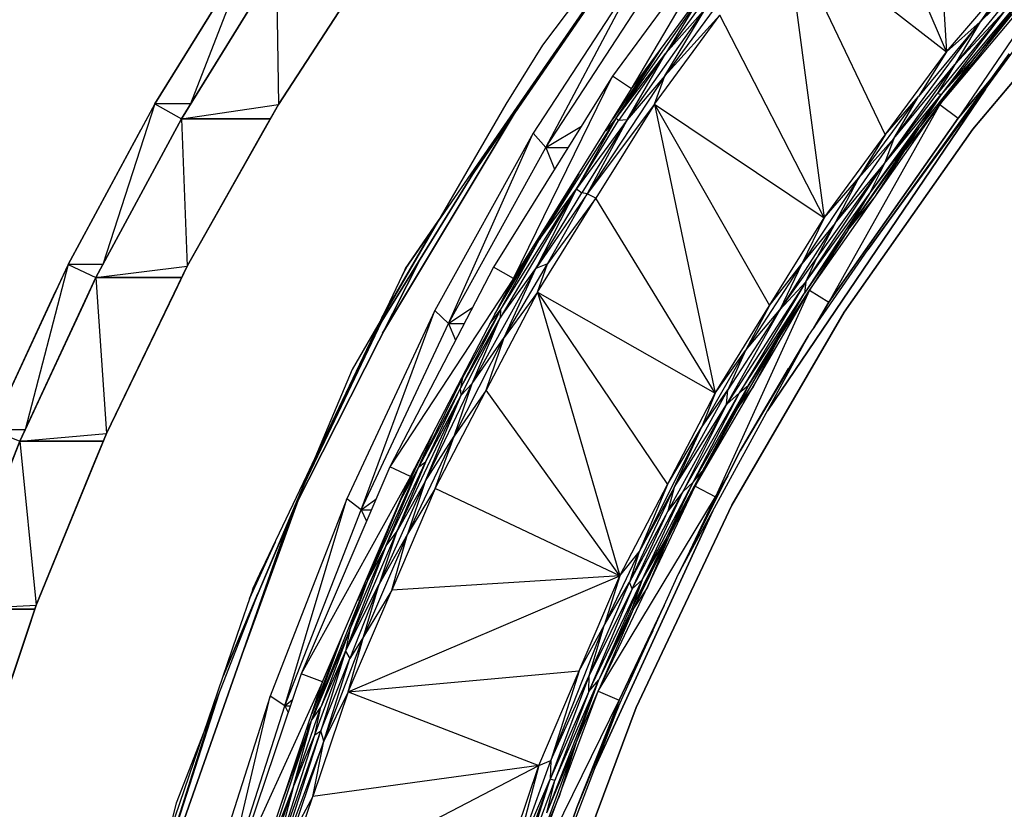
# Model space of a CAD drawing. Header units: millimetres. Extents: x 61846 to 198573, y 13020 to 52988.
# Tile 199 of 240: x 179813 to 180458, y 25087 to 25605. Entities that reach past the tile are written whole.
import ezdxf

# ---------------------------------------------------------------- set-up
doc = ezdxf.new("R2010")
doc.units = ezdxf.units.MM
for name, color, linetype, lineweight in [('A-COLS', 52, 'Continuous', 35), ('A-ROOF', 132, 'Continuous', 35), ('S-BEAM', 12, 'Continuous', 35)]:
    doc.layers.add(name, color=color, linetype=linetype, lineweight=lineweight)

# ---------------------------------------------------------------- blocks, each defined once
blk = doc.blocks.new('28_PBT_SF_toneeltoren_dakboog_28_PBT_SF_toneeltoren_dakboog as R_2584242 - 28_PBT_SF_toneeltoren_dakboog_28_PBT_SF_toneeltoren_dakboog as R_2584242-313469-GZ lierenkamer 3')
at = {"layer": 'S-BEAM', "color": 250, "lineweight": 25}
for p, q in [((-48731.22, 25756.3), (-48857.19, 25587.99)), ((-48753.93, 25720.6), (-48904.08, 25501.71)), ((-48904.08, 25501.71), (-48753.93, 25720.6)), ((-48643.93, 25453.71), (-48541.06, 25594.27)), ((-48857.19, 25587.99), (-48881.32, 25549.24)), ((-48643.93, 25453.71), (-48551.07, 25582.31)), ((-48551.07, 25582.31), (-48643.93, 25453.71)), ((-48566.73, 25559.19), (-48709.69, 25348.13)), ((-48709.69, 25348.13), (-48566.73, 25559.19)), ((-48881.32, 25549.24), (-48981.91, 25375.16)), ((-48962, 25399), (-48875.81, 25542.92)), ((-48875.81, 25542.92), (-48962, 25399)), ((-48966.55, 25400.57), (-48891.75, 25521.66)), ((-48891.75, 25521.66), (-48966.55, 25400.57)), ((-48926.55, 25471.19), (-48962.45, 25409.17)), ((-48962.45, 25409.17), (-48926.55, 25471.19)), ((-48682.9, 25397.22), (-48643.93, 25453.71)), ((-49019.85, 25284.75), (-48936.87, 25448.62)), ((-48936.87, 25448.62), (-49019.85, 25284.75)), ((-48945.99, 25443), (-48949.17, 25437)), ((-48949.17, 25437), (-48945.99, 25443)), ((-48947.45, 25440.6), (-48946.71, 25441.94)), ((-48946.71, 25441.94), (-48947.45, 25440.6)), ((-48962.81, 25406.62), (-49013.44, 25299.93)), ((-49013.44, 25299.93), (-48962.81, 25406.62)), ((-48768.1, 25241.11), (-48682.9, 25397.22)), ((-48682.9, 25397.22), (-48727.46, 25321.9)), ((-48727.46, 25321.9), (-48682.9, 25397.22)), ((-48981.91, 25375.16), (-49043.89, 25228.23)), ((-48695.78, 25375.99), (-48727.46, 25321.9)), ((-48727.46, 25321.9), (-48695.78, 25375.99)), ((-49045.99, 25222.83), (-49004.77, 25320.48)), ((-49004.77, 25320.48), (-49045.99, 25222.83)), ((-48727.46, 25321.9), (-48768.1, 25241.11)), ((-48768.1, 25241.11), (-48727.46, 25321.9)), ((-49052.9, 25191.98), (-49017.47, 25289.46)), ((-49017.47, 25289.46), (-49052.9, 25191.98)), ((-49018.5, 25287.42), (-49046.66, 25209.77)), ((-49046.66, 25209.77), (-49018.5, 25287.42)), ((-49117.89, 25007.01), (-49022.61, 25278.22)), ((-49022.61, 25278.22), (-49117.89, 25007.01)), ((-48822.78, 25113.83), (-48745.51, 25282.5)), ((-48745.51, 25282.5), (-48822.78, 25113.83)), ((-49049.25, 25224.96), (-49032.58, 25262.05)), ((-49032.58, 25262.05), (-49049.25, 25224.96)), ((-48807.37, 25154.02), (-48768.1, 25241.11)), ((-49047.31, 25230.79), (-49046.53, 25232.72)), ((-49046.53, 25232.72), (-49047.31, 25230.79)), ((-49043.89, 25228.23), (-49097.33, 25090.78)), ((-49043.89, 25228.23), (-49066.65, 25174.09)), ((-49066.65, 25174.09), (-49043.89, 25228.23)), ((-48784.91, 25203.84), (-48792.05, 25189.17)), ((-48792.05, 25189.17), (-48784.91, 25203.84)), ((-48797.23, 25178.53), (-48799.42, 25174.01)), ((-48799.42, 25174.01), (-48797.23, 25178.53)), ((-49105.77, 25049.58), (-49069.45, 25162.5)), ((-49069.45, 25162.5), (-49105.77, 25049.58)), ((-49110.47, 25034.72), (-49073.19, 25152.86)), ((-49073.19, 25152.86), (-49110.47, 25034.72)), ((-48848.67, 25046.29), (-48807.37, 25154.02)), ((-48834.68, 25087.85), (-48807.37, 25154.02)), ((-48807.37, 25154.02), (-48834.68, 25087.85)), ((-48808.39, 25153.98), (-48834.68, 25087.85)), ((-48834.68, 25087.85), (-48808.39, 25153.98)), ((-49097.33, 25090.78), (-49147.73, 24899.52)), ((-48834.68, 25087.85), (-48848.67, 25046.29)), ((-48848.67, 25046.29), (-48834.68, 25087.85))]:
    blk.add_line(p, q, dxfattribs=at)
blk = doc.blocks.new('28_PBT_SF_toneeltoren_dakboog_28_PBT_SF_toneeltoren_dakboog as R_2584242 - 28_PBT_SF_toneeltoren_dakboog_28_PBT_SF_toneeltoren_dakboog as R_2584242-313473-GZ lierenkamer 3')
blk.add_blockref('28_PBT_SF_toneeltoren_dakboog_28_PBT_SF_toneeltoren_dakboog as R_2584242 - 28_PBT_SF_toneeltoren_dakboog_28_PBT_SF_toneeltoren_dakboog as R_2584242-313469-GZ lierenkamer 3', (0, 0))
blk = doc.blocks.new('28_PBT_SC_staal_H-profiel_gekromd_dak toneeltoren_S355_HE200B_betondak_as 20_2666731 - 28_PBT_SC_staal_H-profiel_gekromd_dak toneeltoren_S355_HE200B_betondak_as 20_2666731-313531-GZ lierenkamer 3')
at = {"layer": 'A-COLS', "color": 250, "lineweight": 25}
for p, q in [((-48603.21, 25776.44), (-48592.35, 25583.72)), ((-48592.35, 25583.72), (-48650.53, 25721.39)), ((-48723.84, 25686.69), (-48811.2, 25567.69)), ((-48798.75, 25559.33), (-48723.84, 25686.69)), ((-48798.75, 25559.33), (-48712.03, 25677.44)), ((-48697.86, 25666.34), (-48672.49, 25474.69)), ((-48697.86, 25666.34), (-48632.42, 25529.2)), ((-48697.86, 25666.34), (-48592.35, 25583.72)), ((-48516, 25665.8), (-48570.26, 25603.37)), ((-48596.53, 25549.17), (-48500.85, 25663.22)), ((-48500.85, 25663.22), (-48584.56, 25540.12)), ((-48724.03, 25654.3), (-48776.33, 25582.81)), ((-48574.99, 25532.88), (-48480.72, 25645.22)), ((-48480.72, 25645.22), (-48574.99, 25532.88)), ((-48729.02, 25633.09), (-48777.01, 25568.02)), ((-48592.35, 25583.72), (-48548.21, 25635)), ((-48539.63, 25633.28), (-48586.74, 25575.27)), ((-48548.21, 25635), (-48570.26, 25603.37)), ((-48539.63, 25633.28), (-48570.26, 25603.37)), ((-48535.08, 25628.55), (-48595.81, 25555.62)), ((-48535.08, 25628.55), (-48574.49, 25578.82)), ((-48808.88, 25540.05), (-48754.56, 25618.34)), ((-48754.56, 25618.34), (-48776.33, 25582.81)), ((-48596.53, 25549.17), (-48543.26, 25615.68)), ((-48574.49, 25578.82), (-48543.26, 25615.68)), ((-48801.74, 25539.09), (-48749.97, 25612.39)), ((-48783.79, 25549.31), (-48740.82, 25607.82)), ((-48777.01, 25568.02), (-48749.97, 25612.39)), ((-48740.82, 25607.82), (-48777.01, 25568.02)), ((-48749.97, 25612.39), (-48776.33, 25582.81)), ((-48672.49, 25474.69), (-48740.82, 25607.82)), ((-48554.45, 25610.23), (-48598.37, 25556.17)), ((-48554.45, 25610.23), (-48595.81, 25555.62)), ((-48554.45, 25610.23), (-48586.74, 25575.27)), ((-48626.76, 25526.87), (-48570.26, 25603.37)), ((-48570.26, 25603.37), (-48610.67, 25554.41)), ((-48592.35, 25583.72), (-48570.26, 25603.37)), ((-48570.26, 25603.37), (-48586.74, 25575.27)), ((-48808.88, 25540.05), (-48779.9, 25585)), ((-48808.88, 25540.05), (-48776.33, 25582.81)), ((-48776.33, 25582.81), (-48807.38, 25538.6)), ((-48801.74, 25539.09), (-48776.33, 25582.81)), ((-48632.42, 25529.2), (-48592.35, 25583.72)), ((-48592.35, 25583.72), (-48610.67, 25554.41)), ((-48784.09, 25579.29), (-48811.03, 25539.59)), ((-48632.87, 25510.37), (-48586.74, 25575.27)), ((-48626.76, 25526.87), (-48586.74, 25575.27)), ((-48574.49, 25578.82), (-48619.23, 25519.51)), ((-48574.49, 25578.82), (-48609.71, 25534.45)), ((-48586.74, 25575.27), (-48598.37, 25556.17)), ((-48574.49, 25578.82), (-48596.53, 25549.17)), ((-48574.49, 25578.82), (-48595.81, 25555.62)), ((-48777.01, 25568.02), (-48827.94, 25490.53)), ((-48777.01, 25568.02), (-48801.74, 25539.09)), ((-48783.79, 25549.31), (-48777.01, 25568.02)), ((-48811.2, 25567.69), (-48889.2, 25442.35)), ((-48876.17, 25434.93), (-48811.2, 25567.69)), ((-48798.75, 25559.33), (-48811.2, 25567.69)), ((-48562.86, 25565.99), (-48584.56, 25540.12)), ((-48584.56, 25540.12), (-48562.86, 25565.99)), ((-48876.17, 25434.93), (-48798.75, 25559.33)), ((-48642.88, 25490.2), (-48595.81, 25555.62)), ((-48632.87, 25510.37), (-48598.37, 25556.17)), ((-48632.87, 25510.37), (-48595.81, 25555.62)), ((-48595.81, 25555.62), (-48609.71, 25534.45)), ((-48595.81, 25555.62), (-48598.37, 25556.17)), ((-48783.79, 25549.31), (-48827.94, 25490.53)), ((-48783.79, 25549.31), (-48822.15, 25487.67)), ((-48783.79, 25549.31), (-48744.02, 25359.82)), ((-48783.79, 25549.31), (-48708.25, 25417.25)), ((-48783.79, 25549.31), (-48672.49, 25474.69)), ((-48682.12, 25427.36), (-48596.53, 25549.17)), ((-48596.53, 25549.17), (-48669.46, 25419.32)), ((-48649.82, 25500.96), (-48610.67, 25554.41)), ((-48632.42, 25529.2), (-48610.67, 25554.41)), ((-48626.76, 25526.87), (-48610.67, 25554.41)), ((-48596.53, 25549.17), (-48619.23, 25519.51)), ((-48596.53, 25549.17), (-48584.56, 25540.12)), ((-48808.88, 25540.05), (-48859.27, 25460.34)), ((-48808.88, 25540.05), (-48834.91, 25493.88)), ((-48801.74, 25539.09), (-48834.91, 25493.88)), ((-48834.91, 25493.88), (-48807.38, 25538.6)), ((-48801.74, 25539.09), (-48831.45, 25491.27)), ((-48801.74, 25539.09), (-48827.94, 25490.53)), ((-48808.88, 25540.05), (-48815.75, 25531.86)), ((-48808.88, 25540.05), (-48807.38, 25538.6)), ((-48801.74, 25539.09), (-48807.38, 25538.6)), ((-48584.56, 25540.12), (-48669.46, 25419.32)), ((-48669.46, 25419.32), (-48584.56, 25540.12)), ((-48672.49, 25474.69), (-48632.42, 25529.2)), ((-48659.32, 25412.89), (-48574.99, 25532.88)), ((-48574.99, 25532.88), (-48659.32, 25412.89)), ((-48656.73, 25466.82), (-48609.71, 25534.45)), ((-48632.42, 25529.2), (-48649.82, 25500.96)), ((-48642.88, 25490.2), (-48609.71, 25534.45)), ((-48619.23, 25519.51), (-48609.71, 25534.45)), ((-48665.26, 25471.32), (-48626.76, 25526.87)), ((-48626.76, 25526.87), (-48649.82, 25500.96)), ((-48626.76, 25526.87), (-48632.87, 25510.37)), ((-48656.73, 25466.82), (-48619.23, 25519.51)), ((-48639.32, 25488.27), (-48619.23, 25519.51)), ((-48684.53, 25432.66), (-48632.87, 25510.37)), ((-48677.48, 25448.15), (-48632.87, 25510.37)), ((-48665.26, 25471.32), (-48632.87, 25510.37)), ((-48632.87, 25510.37), (-48642.88, 25490.2)), ((-48833.35, 25503.73), (-48859.27, 25460.34)), ((-48649.82, 25500.96), (-48687.17, 25444.64)), ((-48672.49, 25474.69), (-48649.82, 25500.96)), ((-48665.26, 25471.32), (-48649.82, 25500.96)), ((-48834.91, 25493.88), (-48885, 25409.18)), ((-48884.7, 25414.33), (-48834.91, 25493.88)), ((-48834.91, 25493.88), (-48861.61, 25441.47)), ((-48861.61, 25441.47), (-48831.45, 25491.27)), ((-48827.94, 25490.53), (-48861.61, 25441.47)), ((-48859.27, 25460.34), (-48834.91, 25493.88)), ((-48853.82, 25444.54), (-48827.94, 25490.53)), ((-48834.91, 25493.88), (-48831.45, 25491.27)), ((-48827.94, 25490.53), (-48831.45, 25491.27)), ((-48822.15, 25487.67), (-48827.94, 25490.53)), ((-48860.52, 25426.03), (-48822.15, 25487.67)), ((-48822.15, 25487.67), (-48853.82, 25444.54)), ((-48744.02, 25359.82), (-48822.15, 25487.67)), ((-48642.88, 25490.2), (-48685.28, 25425.36)), ((-48684.53, 25432.66), (-48642.88, 25490.2)), ((-48656.73, 25466.82), (-48642.88, 25490.2)), ((-48656.73, 25466.82), (-48639.32, 25488.27)), ((-48708.25, 25417.25), (-48672.49, 25474.69)), ((-48665.26, 25471.32), (-48701.6, 25414.31)), ((-48672.49, 25474.69), (-48687.17, 25444.64)), ((-48665.26, 25471.32), (-48687.17, 25444.64)), ((-48665.26, 25471.32), (-48677.48, 25448.15)), ((-48656.73, 25466.82), (-48685.28, 25425.36)), ((-48656.73, 25466.82), (-48682.12, 25427.36)), ((-48656.73, 25466.82), (-48679.72, 25431)), ((-48888.33, 25411.58), (-48859.27, 25460.34)), ((-48884.7, 25414.33), (-48859.27, 25460.34)), ((-48858.14, 25463.9), (-48859.27, 25460.34)), ((-48865.62, 25451.88), (-48885.72, 25416.58)), ((-48701.6, 25414.31), (-48677.48, 25448.15)), ((-48684.53, 25432.66), (-48677.48, 25448.15)), ((-48889.2, 25442.35), (-48957.38, 25311.41)), ((-48903.28, 25366.06), (-48861.61, 25441.47)), ((-48876.17, 25434.93), (-48889.2, 25442.35)), ((-48885, 25409.18), (-48861.61, 25441.47)), ((-48882.36, 25396.26), (-48853.82, 25444.54)), ((-48882.36, 25396.26), (-48861.61, 25441.47)), ((-48853.82, 25444.54), (-48861.61, 25441.47)), ((-48860.52, 25426.03), (-48853.82, 25444.54)), ((-48687.17, 25444.64), (-48724.14, 25387.75)), ((-48708.25, 25417.25), (-48687.17, 25444.64)), ((-48687.17, 25444.64), (-48701.6, 25414.31)), ((-48876.17, 25434.93), (-48957.38, 25311.41)), ((-48943.83, 25304.97), (-48876.17, 25434.93)), ((-48684.53, 25432.66), (-48736.41, 25352.38)), ((-48684.53, 25432.66), (-48728.01, 25359.85)), ((-48701.6, 25414.31), (-48684.53, 25432.66)), ((-48684.53, 25432.66), (-48685.28, 25425.36)), ((-48860.52, 25426.03), (-48894.04, 25361.64)), ((-48860.52, 25426.03), (-48882.36, 25396.26)), ((-48860.52, 25426.03), (-48806.51, 25239.8)), ((-48860.52, 25426.03), (-48775.26, 25299.81)), ((-48860.52, 25426.03), (-48744.02, 25359.82)), ((-48757, 25298.7), (-48682.12, 25427.36)), ((-48682.12, 25427.36), (-48743.72, 25291.72)), ((-48702.22, 25395.94), (-48682.12, 25427.36)), ((-48682.12, 25427.36), (-48669.46, 25419.32)), ((-48728.01, 25359.85), (-48685.28, 25425.36)), ((-48722.3, 25364.44), (-48685.28, 25425.36)), ((-48702.22, 25395.94), (-48685.28, 25425.36)), ((-48683.95, 25424.41), (-48702.22, 25395.94)), ((-48884.7, 25414.33), (-48911.03, 25362.93)), ((-48884.7, 25414.33), (-48909.65, 25369.86)), ((-48891.65, 25405.19), (-48884.7, 25414.33)), ((-48884.7, 25414.33), (-48885, 25409.18)), ((-48744.02, 25359.82), (-48708.25, 25417.25)), ((-48701.6, 25414.31), (-48736.41, 25352.38)), ((-48701.6, 25414.31), (-48735.54, 25361.97)), ((-48708.25, 25417.25), (-48724.14, 25387.75)), ((-48724.14, 25387.75), (-48701.6, 25414.31)), ((-48669.46, 25419.32), (-48679.18, 25402.61)), ((-48679.18, 25402.61), (-48669.46, 25419.32)), ((-48911.03, 25362.93), (-48885, 25409.18)), ((-48910.54, 25358.44), (-48885, 25409.18)), ((-48903.28, 25366.06), (-48885, 25409.18)), ((-48733.1, 25286.14), (-48659.32, 25412.89)), ((-48659.32, 25412.89), (-48733.1, 25286.14)), ((-48915.18, 25331.54), (-48882.36, 25396.26)), ((-48903.28, 25366.06), (-48882.36, 25396.26)), ((-48894.04, 25361.64), (-48882.36, 25396.26)), ((-48702.22, 25395.94), (-48729.14, 25350.15)), ((-48702.22, 25395.94), (-48722.3, 25364.44)), ((-48702.22, 25395.94), (-48719.56, 25363.03)), ((-48724.14, 25387.75), (-48752.91, 25337.28)), ((-48744.02, 25359.82), (-48724.14, 25387.75)), ((-48724.14, 25387.75), (-48735.54, 25361.97)), ((-48903.93, 25381.6), (-48909.65, 25369.86)), ((-48909.65, 25369.86), (-48938.38, 25311.02)), ((-48909.65, 25369.86), (-48914.04, 25362.18)), ((-48909.65, 25369.86), (-48911.03, 25362.93)), ((-48911.03, 25362.93), (-48938.38, 25311.02)), ((-48934.08, 25301.7), (-48903.28, 25366.06)), ((-48934, 25314.35), (-48911.03, 25362.93)), ((-48927.57, 25297.25), (-48894.04, 25361.64)), ((-48915.18, 25331.54), (-48903.28, 25366.06)), ((-48894.04, 25361.64), (-48915.18, 25331.54)), ((-48910.54, 25358.44), (-48911.03, 25362.93)), ((-48903.28, 25366.06), (-48910.54, 25358.44)), ((-48806.51, 25239.8), (-48894.04, 25361.64)), ((-48770.86, 25297.8), (-48735.54, 25361.97)), ((-48722.3, 25364.44), (-48758.41, 25301.25)), ((-48752.91, 25337.28), (-48735.54, 25361.97)), ((-48722.3, 25364.44), (-48752.54, 25308.42)), ((-48736.41, 25352.38), (-48735.54, 25361.97)), ((-48722.3, 25364.44), (-48729.14, 25350.15)), ((-48729.14, 25350.15), (-48719.56, 25363.03)), ((-48722.3, 25364.44), (-48728.01, 25359.85)), ((-48952.87, 25268.4), (-48910.54, 25358.44)), ((-48934.08, 25301.7), (-48910.54, 25358.44)), ((-48934, 25314.35), (-48910.54, 25358.44)), ((-48775.26, 25299.81), (-48744.02, 25359.82)), ((-48765.1, 25295.06), (-48728.01, 25359.85)), ((-48758.41, 25301.25), (-48728.01, 25359.85)), ((-48744.02, 25359.82), (-48752.91, 25337.28)), ((-48736.41, 25352.38), (-48728.01, 25359.85)), ((-48736.41, 25352.38), (-48775.07, 25282.2)), ((-48770.86, 25297.8), (-48736.41, 25352.38)), ((-48736.41, 25352.38), (-48765.1, 25295.06)), ((-48729.14, 25350.15), (-48757, 25298.7)), ((-48729.14, 25350.15), (-48752.54, 25308.42)), ((-48752.91, 25337.28), (-48793.71, 25255.7)), ((-48775.26, 25299.81), (-48752.91, 25337.28)), ((-48770.86, 25297.8), (-48752.91, 25337.28)), ((-48915.18, 25331.54), (-48945.8, 25267.29)), ((-48938.38, 25311.02), (-48928.19, 25335.01)), ((-48934.08, 25301.7), (-48915.18, 25331.54)), ((-48927.57, 25297.25), (-48915.18, 25331.54)), ((-48949.96, 25290.07), (-48933.41, 25324.98)), ((-48957.38, 25311.41), (-49015.33, 25175.63)), ((-48971.8, 25237.14), (-48938.38, 25311.02)), ((-48959.96, 25259.3), (-48934, 25314.35)), ((-48959.96, 25259.3), (-48938.38, 25311.02)), ((-48943.83, 25304.97), (-48957.38, 25311.41)), ((-48934, 25314.35), (-48952.87, 25268.4)), ((-48949.96, 25290.07), (-48938.38, 25311.02)), ((-48934, 25314.35), (-48938.38, 25311.02)), ((-48943.83, 25304.97), (-49015.33, 25175.63)), ((-49001.35, 25170.21), (-48943.83, 25304.97)), ((-48943.83, 25304.97), (-48972.59, 25237.59)), ((-48943.83, 25304.97), (-48949.96, 25290.07)), ((-48776.22, 25263.66), (-48752.54, 25308.42)), ((-48774.92, 25264.19), (-48752.54, 25308.42)), ((-48758.41, 25301.25), (-48752.54, 25308.42)), ((-48752.54, 25308.42), (-48757, 25298.7)), ((-48735.75, 25305.42), (-48743.72, 25291.72)), ((-48743.72, 25291.72), (-48735.75, 25305.42)), ((-48934.08, 25301.7), (-48964.31, 25234.33)), ((-48927.57, 25297.25), (-48956.07, 25230.48)), ((-48934.08, 25301.7), (-48952.87, 25268.4)), ((-48934.08, 25301.7), (-48945.8, 25267.29)), ((-48927.57, 25297.25), (-48945.8, 25267.29)), ((-48806.51, 25239.8), (-48927.57, 25297.25)), ((-48820.62, 25164.11), (-48757, 25298.7)), ((-48806.51, 25239.8), (-48775.26, 25299.81)), ((-48770.86, 25297.8), (-48800.04, 25235.74)), ((-48775.26, 25299.81), (-48793.71, 25255.7)), ((-48770.86, 25297.8), (-48793.71, 25255.7)), ((-48791.8, 25237.32), (-48758.41, 25301.25)), ((-48776.22, 25263.66), (-48758.41, 25301.25)), ((-48770.86, 25297.8), (-48775.07, 25282.2)), ((-48774.92, 25264.19), (-48757, 25298.7)), ((-48765.1, 25295.06), (-48758.41, 25301.25)), ((-48757, 25298.7), (-48743.72, 25291.72)), ((-48820.62, 25164.11), (-48743.72, 25291.72)), ((-48798.4, 25231.28), (-48765.1, 25295.06)), ((-48791.8, 25237.32), (-48765.1, 25295.06)), ((-48765.1, 25295.06), (-48775.07, 25282.2)), ((-48743.72, 25291.72), (-48760.6, 25256)), ((-48760.6, 25256), (-48743.72, 25291.72)), ((-48972.59, 25237.59), (-48949.96, 25290.07)), ((-48971.8, 25237.14), (-48949.96, 25290.07)), ((-48957.89, 25272.03), (-48949.96, 25290.07)), ((-48795.77, 25153.55), (-48733.1, 25286.14)), ((-48733.1, 25286.14), (-48795.77, 25153.55)), ((-48775.07, 25282.2), (-48800.04, 25235.74)), ((-48798.4, 25231.28), (-48775.07, 25282.2)), ((-48952.87, 25268.4), (-48986.41, 25190.35)), ((-48945.8, 25267.29), (-48974.56, 25199.83)), ((-48952.87, 25268.4), (-48964.31, 25234.33)), ((-48945.8, 25267.29), (-48964.31, 25234.33)), ((-48959.96, 25259.3), (-48952.87, 25268.4)), ((-48956.07, 25230.48), (-48945.8, 25267.29)), ((-48959.96, 25259.3), (-48986.41, 25190.35)), ((-48983.51, 25204.49), (-48959.96, 25259.3)), ((-48959.96, 25259.3), (-48971.8, 25237.14)), ((-48776.22, 25263.66), (-48798.46, 25218.95)), ((-48797.62, 25217.77), (-48774.92, 25264.19)), ((-48776.22, 25263.66), (-48797.62, 25217.77)), ((-48791.8, 25237.32), (-48776.22, 25263.66)), ((-48774.92, 25264.19), (-48788.8, 25231.41)), ((-48776.22, 25263.66), (-48774.92, 25264.19)), ((-48816.72, 25207.19), (-48793.71, 25255.7)), ((-48806.51, 25239.8), (-48793.71, 25255.7)), ((-48793.71, 25255.7), (-48800.04, 25235.74)), ((-48984.56, 25163.71), (-48806.51, 25239.8)), ((-48806.51, 25239.8), (-48956.07, 25230.48)), ((-48833.06, 25177.56), (-48806.51, 25239.8)), ((-48806.51, 25239.8), (-48816.72, 25207.19)), ((-48971.8, 25237.14), (-49008.65, 25144.96)), ((-49001.35, 25170.21), (-48972.59, 25237.59)), ((-48986.41, 25190.35), (-48964.31, 25234.33)), ((-48964.31, 25234.33), (-48983.52, 25185.64)), ((-48983.51, 25204.49), (-48971.8, 25237.14)), ((-48971.8, 25237.14), (-48978.59, 25223.52)), ((-48974.56, 25199.83), (-48964.31, 25234.33)), ((-48826.71, 25164.06), (-48791.8, 25237.32)), ((-48826.57, 25174.43), (-48800.04, 25235.74)), ((-48791.8, 25237.32), (-48820.26, 25171.59)), ((-48816.72, 25207.19), (-48800.04, 25235.74)), ((-48798.4, 25231.28), (-48800.04, 25235.74)), ((-48791.8, 25237.32), (-48798.46, 25218.95)), ((-48798.4, 25231.28), (-48791.8, 25237.32)), ((-48984.56, 25163.71), (-48956.07, 25230.48)), ((-48956.07, 25230.48), (-48974.56, 25199.83)), ((-48798.4, 25231.28), (-48826.71, 25164.06)), ((-48798.4, 25231.28), (-48826.57, 25174.43)), ((-48797.62, 25217.77), (-48788.81, 25231.4)), ((-48777.44, 25220.38), (-48806.82, 25158.24)), ((-48806.82, 25158.24), (-48777.44, 25220.38)), ((-48797.62, 25217.77), (-48820.62, 25164.11)), ((-48798.46, 25218.95), (-48820.26, 25171.59)), ((-48797.62, 25217.77), (-48820.26, 25171.59)), ((-48798.46, 25218.95), (-48797.62, 25217.77)), ((-48851.77, 25118.6), (-48816.72, 25207.19)), ((-48833.06, 25177.56), (-48816.72, 25207.19)), ((-48826.57, 25174.43), (-48816.72, 25207.19)), ((-48983.51, 25204.49), (-49008.65, 25144.96)), ((-49008.65, 25144.96), (-48988.29, 25200.81)), ((-48983.51, 25204.49), (-49002.49, 25153.67)), ((-48983.51, 25204.49), (-48986.41, 25190.35)), ((-48991.03, 25194.38), (-49008.41, 25149.38)), ((-49000.6, 25131.32), (-48974.56, 25199.83)), ((-48984.56, 25163.71), (-48974.56, 25199.83)), ((-48974.56, 25199.83), (-48983.52, 25185.64)), ((-49006.56, 25135.63), (-48986.41, 25190.35)), ((-48986.41, 25190.35), (-49002.54, 25138.16)), ((-48986.41, 25190.35), (-49002.49, 25153.67)), ((-48986.41, 25190.35), (-48983.52, 25185.64)), ((-49002.54, 25138.16), (-48983.52, 25185.64)), ((-49000.6, 25131.32), (-48983.52, 25185.64)), ((-49015.33, 25175.63), (-49062.73, 25035.82)), ((-49001.35, 25170.21), (-49015.33, 25175.63)), ((-48984.56, 25163.71), (-48833.06, 25177.56)), ((-48859.6, 25115.33), (-48833.06, 25177.56)), ((-48826.57, 25174.43), (-48852.11, 25106.34)), ((-48833.06, 25177.56), (-48851.77, 25118.6)), ((-48851.77, 25118.6), (-48826.57, 25174.43)), ((-48826.71, 25164.06), (-48826.57, 25174.43)), ((-49001.35, 25170.21), (-49062.73, 25035.82)), ((-49048.38, 25031.44), (-49001.35, 25170.21)), ((-48854.39, 25084.28), (-48820.26, 25171.59)), ((-48849.09, 25105.6), (-48820.26, 25171.59)), ((-48835.28, 25129.94), (-48820.26, 25171.59)), ((-48826.71, 25164.06), (-48820.26, 25171.59)), ((-48984.56, 25163.71), (-49007.86, 25094.95)), ((-48984.56, 25163.71), (-49000.6, 25131.32)), ((-48984.56, 25163.71), (-48859.6, 25115.33)), ((-48872.52, 25024.58), (-48820.62, 25164.11)), ((-48826.71, 25164.06), (-48852.11, 25106.34)), ((-48826.71, 25164.06), (-48849.09, 25105.6)), ((-48835.28, 25129.94), (-48820.62, 25164.11)), ((-48820.62, 25164.11), (-48806.82, 25158.24)), ((-48872.52, 25024.58), (-48806.82, 25158.24)), ((-48806.82, 25158.24), (-48808.42, 25153.93)), ((-48808.42, 25153.93), (-48806.82, 25158.24)), ((-49020.76, 25100.86), (-49002.49, 25153.67)), ((-49008.65, 25144.96), (-49002.49, 25153.67)), ((-49006.56, 25135.63), (-49002.49, 25153.67)), ((-48846.89, 25016.09), (-48795.77, 25153.55)), ((-48795.77, 25153.55), (-48846.89, 25016.09)), ((-49040.07, 25050.82), (-49008.65, 25144.96)), ((-49028.54, 25089.97), (-49008.65, 25144.96)), ((-49020.76, 25100.86), (-49008.65, 25144.96)), ((-49008.65, 25144.96), (-49011.99, 25138.82)), ((-49035.59, 25044.28), (-49002.54, 25138.16)), ((-49035.59, 25044.28), (-49006.56, 25135.63)), ((-49029.09, 25055.69), (-49002.54, 25138.16)), ((-49020.76, 25100.86), (-49006.56, 25135.63)), ((-49006.56, 25135.63), (-49002.54, 25138.16)), ((-49000.6, 25131.32), (-49002.54, 25138.16)), ((-49000.6, 25131.32), (-49029.09, 25055.69)), ((-49021.58, 25069.45), (-49000.6, 25131.32)), ((-49007.86, 25094.95), (-49000.6, 25131.32)), ((-48835.28, 25129.94), (-48860.94, 25060.03)), ((-48854.39, 25084.28), (-48835.28, 25129.94)), ((-48835.28, 25129.94), (-48846.57, 25094.35)), ((-48876.93, 25048.96), (-48851.77, 25118.6)), ((-48859.6, 25115.33), (-48851.77, 25118.6)), ((-48851.77, 25118.6), (-48852.11, 25106.34)), ((-49031.16, 25026.19), (-48859.6, 25115.33)), ((-48859.6, 25115.33), (-49007.86, 25094.95)), ((-48881.29, 25051.24), (-48859.6, 25115.33)), ((-48859.6, 25115.33), (-48876.93, 25048.96)), ((-48852.11, 25106.34), (-48878.73, 25032.81)), ((-48876.93, 25048.96), (-48852.11, 25106.34)), ((-48871.11, 25046.27), (-48852.11, 25106.34)), ((-48871.11, 25046.27), (-48849.09, 25105.6)), ((-48854.39, 25084.28), (-48849.09, 25105.6)), ((-48849.09, 25105.6), (-48852.11, 25106.34)), ((-49040.07, 25050.82), (-49020.76, 25100.86)), ((-49020.76, 25100.86), (-49038.62, 25048.34)), ((-49020.76, 25100.86), (-49035.59, 25044.28)), ((-49031.16, 25026.19), (-49007.86, 25094.95)), ((-49007.86, 25094.95), (-49021.58, 25069.45)), ((-48860.94, 25060.03), (-48846.57, 25094.34))]:
    blk.add_line(p, q, dxfattribs=at)
blk = doc.blocks.new('28_PBT_SC_staal_H-profiel_gekromd_dak toneeltoren_S355_HE200B_betondak_as 20_2666731 - 28_PBT_SC_staal_H-profiel_gekromd_dak toneeltoren_S355_HE200B_betondak_as 20_2666731-313535-GZ lierenkamer 3')
blk.add_blockref('28_PBT_SC_staal_H-profiel_gekromd_dak toneeltoren_S355_HE200B_betondak_as 20_2666731 - 28_PBT_SC_staal_H-profiel_gekromd_dak toneeltoren_S355_HE200B_betondak_as 20_2666731-313531-GZ lierenkamer 3', (0, 0))
blk = doc.blocks.new('28_PBT_SC_staal_H-profiel_gekromd_dak toneeltoren hoek_S355_HE200B_betondak_as 20_3625036 - 28_PBT_SC_staal_H-profiel_gekromd_dak toneeltoren hoek_S355_HE200B_betondak_as 20_3625036-313802-GZ lierenkamer 3')
at = {"layer": 'A-COLS', "color": 250, "lineweight": 25}
for p, q in [((-48792.29, 25639.1), (-48863.21, 25530.33)), ((-48854.91, 25520.99), (-48792.29, 25639.1)), ((-48854.91, 25520.99), (-48784.56, 25628.82)), ((-48863.21, 25530.33), (-48927.72, 25413.85)), ((-48918.89, 25405.51), (-48863.21, 25530.33)), ((-48854.91, 25520.99), (-48863.21, 25530.33)), ((-48854.91, 25520.99), (-48831.56, 25534.98)), ((-48918.89, 25405.51), (-48854.91, 25520.99)), ((-48854.91, 25520.99), (-48840.26, 25520.99)), ((-48854.91, 25520.99), (-48849.22, 25506.59)), ((-48927.72, 25413.85), (-48985.39, 25290.41)), ((-48976.11, 25283.12), (-48927.72, 25413.85)), ((-48918.89, 25405.51), (-48927.72, 25413.85)), ((-48918.89, 25405.51), (-48902.82, 25416.2)), ((-48976.11, 25283.12), (-48918.89, 25405.51)), ((-48918.89, 25405.51), (-48914.15, 25394.43)), ((-48918.89, 25405.51), (-48908.38, 25405.51)), ((-48985.39, 25290.41), (-49035.86, 25160.81)), ((-49026.18, 25154.63), (-48985.39, 25290.41)), ((-48976.11, 25283.12), (-48985.39, 25290.41)), ((-48976.11, 25283.12), (-48966.42, 25290.24)), ((-49026.18, 25154.63), (-48976.11, 25283.12)), ((-48976.11, 25283.12), (-48969.45, 25283.12)), ((-48976.11, 25283.12), (-48972.65, 25275.64)), ((-49035.86, 25160.81), (-49078.79, 25025.89)), ((-49068.79, 25020.85), (-49035.86, 25160.81)), ((-49026.18, 25154.63), (-49035.86, 25160.81)), ((-49026.18, 25154.63), (-49021.05, 25158.76)), ((-49068.79, 25020.85), (-49026.18, 25154.63)), ((-49026.18, 25154.63), (-49022.45, 25154.63)), ((-49026.18, 25154.63), (-49023.96, 25150.18))]:
    blk.add_line(p, q, dxfattribs=at)
blk = doc.blocks.new('28_PBT_SC_staal_H-profiel_gekromd_dak toneeltoren hoek_S355_HE200B_betondak_as 20_3625036 - 28_PBT_SC_staal_H-profiel_gekromd_dak toneeltoren hoek_S355_HE200B_betondak_as 20_3625036-313806-GZ lierenkamer 3')
blk.add_blockref('28_PBT_SC_staal_H-profiel_gekromd_dak toneeltoren hoek_S355_HE200B_betondak_as 20_3625036 - 28_PBT_SC_staal_H-profiel_gekromd_dak toneeltoren hoek_S355_HE200B_betondak_as 20_3625036-313802-GZ lierenkamer 3', (0, 0))
blk = doc.blocks.new('TadP_A_CON_CONSTRUCTIE_rvt-5-GZ lierenkamer 3')
at = {"layer": 'A-COLS', "color": 10, "lineweight": 18}
for name in ['28_PBT_SC_staal_H-profiel_gekromd_dak toneeltoren_S355_HE200B_betondak_as 20_2666731 - 28_PBT_SC_staal_H-profiel_gekromd_dak toneeltoren_S355_HE200B_betondak_as 20_2666731-313535-GZ lierenkamer 3', '28_PBT_SC_staal_H-profiel_gekromd_dak toneeltoren hoek_S355_HE200B_betondak_as 20_3625036 - 28_PBT_SC_staal_H-profiel_gekromd_dak toneeltoren hoek_S355_HE200B_betondak_as 20_3625036-313806-GZ lierenkamer 3']:
    blk.add_blockref(name, (0, 0), dxfattribs=at)
at = {"layer": 'S-BEAM', "color": 10, "lineweight": 18}
blk.add_blockref('28_PBT_SF_toneeltoren_dakboog_28_PBT_SF_toneeltoren_dakboog as R_2584242 - 28_PBT_SF_toneeltoren_dakboog_28_PBT_SF_toneeltoren_dakboog as R_2584242-313473-GZ lierenkamer 3', (0, 0), dxfattribs=at)
blk = doc.blocks.new('27_NOAHH_Dak_Dak-x 2835671 - 21_10_Baksteen wit halfsteens-163091-GZ lierenkamer 3')
at = {"layer": 'A-ROOF', "color": 250, "lineweight": 25}
for p, q in [((-49048.46, 25651.29), (-49111.42, 25549.51)), ((-49048.46, 25651.29), (-49087.92, 25549.51)), ((-49031.61, 25640.51), (-49093.93, 25539.8)), ((-49031.61, 25640.51), (-49093.93, 25539.8)), ((-49111.42, 25549.51), (-49058.54, 25635)), ((-49111.42, 25549.51), (-49058.54, 25635)), ((-49041.6, 25624.36), (-49093.93, 25539.81)), ((-49041.6, 25624.36), (-49093.93, 25539.8)), ((-49111.42, 25549.51), (-49168.18, 25444.15)), ((-49111.42, 25549.51), (-49145.48, 25444.16)), ((-49111.42, 25549.51), (-49120.62, 25532.43)), ((-49111.42, 25549.51), (-49120.62, 25532.43)), ((-49087.92, 25549.51), (-49111.42, 25549.51)), ((-49111.42, 25549.51), (-49093.93, 25539.8)), ((-49093.93, 25539.81), (-49150.12, 25435.55)), ((-49093.93, 25539.8), (-49150.12, 25435.55)), ((-49093.93, 25539.8), (-49145.48, 25444.15)), ((-49093.93, 25539.81), (-49103.05, 25522.88)), ((-49168.18, 25444.15), (-49120.62, 25532.43)), ((-49168.18, 25444.15), (-49120.62, 25532.43)), ((-49103.05, 25522.88), (-49150.12, 25435.55)), ((-49103.05, 25522.88), (-49150.12, 25435.55)), ((-49168.18, 25444.15), (-49218.54, 25335.58)), ((-49168.18, 25444.15), (-49196.51, 25335.59)), ((-49168.18, 25444.15), (-49176.44, 25426.34)), ((-49168.18, 25444.15), (-49176.44, 25426.34)), ((-49145.48, 25444.15), (-49168.18, 25444.15)), ((-49168.18, 25444.15), (-49150.12, 25435.55)), ((-49145.48, 25444.15), (-49150.12, 25435.55)), ((-49150.12, 25435.55), (-49199.97, 25328.12)), ((-49150.12, 25435.55), (-49199.97, 25328.12)), ((-49150.12, 25435.55), (-49196.51, 25335.58)), ((-49150.12, 25435.55), (-49158.3, 25417.92)), ((-49218.54, 25335.58), (-49176.44, 25426.34)), ((-49218.54, 25335.58), (-49176.44, 25426.34)), ((-49158.3, 25417.92), (-49199.97, 25328.12)), ((-49158.3, 25417.92), (-49199.97, 25328.12)), ((-49196.51, 25335.58), (-49218.54, 25335.58)), ((-49218.54, 25335.58), (-49199.97, 25328.12)), ((-49196.51, 25335.58), (-49199.97, 25328.12)), ((-49199.97, 25328.12), (-49243.32, 25217.9)), ((-49199.97, 25328.12), (-49243.32, 25217.9)), ((-49199.97, 25328.12), (-49207.16, 25309.85))]:
    blk.add_line(p, q, dxfattribs=at)
blk = doc.blocks.new('27_NOAHH_Dak_Dak-x 2835671 - 21_10_Hout-163087-GZ lierenkamer 3')
at = {"layer": 'A-ROOF', "color": 250, "lineweight": 25}
for p, q in [((-49031.61, 25640.51), (-49093.93, 25539.8)), ((-49031.61, 25640.51), (-49093.93, 25539.8)), ((-49031.61, 25640.51), (-49030.28, 25549.18)), ((-48974.44, 25635.04), (-49030.28, 25549.18)), ((-49041.56, 25624.44), (-49093.93, 25539.8)), ((-49093.93, 25539.8), (-49041.56, 25624.44)), ((-49093.93, 25539.8), (-49030.28, 25549.18)), ((-49030.28, 25549.18), (-49039.94, 25532.04)), ((-49093.93, 25539.8), (-49150.12, 25435.55)), ((-49093.93, 25539.8), (-49150.12, 25435.55)), ((-49093.93, 25539.8), (-49103.01, 25522.95)), ((-49093.93, 25539.8), (-49035.56, 25539.8)), ((-49093.93, 25539.8), (-49090.11, 25443.05)), ((-49039.94, 25532.04), (-49090.11, 25443.05)), ((-49103.01, 25522.95), (-49150.12, 25435.55)), ((-49103.01, 25522.95), (-49150.12, 25435.55)), ((-49150.12, 25435.55), (-49090.11, 25443.05)), ((-49090.11, 25443.05), (-49098.77, 25425.13)), ((-49150.12, 25435.55), (-49199.97, 25328.12)), ((-49150.12, 25435.55), (-49199.97, 25328.12)), ((-49150.12, 25435.55), (-49158.26, 25417.99)), ((-49150.12, 25435.55), (-49093.73, 25435.55)), ((-49150.12, 25435.55), (-49143.13, 25333.35)), ((-49098.77, 25425.13), (-49143.13, 25333.35)), ((-49158.26, 25417.99), (-49199.97, 25328.12)), ((-49158.26, 25417.99), (-49199.97, 25328.12)), ((-49199.97, 25328.12), (-49143.13, 25333.35)), ((-49143.13, 25333.35), (-49150.72, 25314.74)), ((-49199.97, 25328.12), (-49243.32, 25217.9)), ((-49199.97, 25328.12), (-49200.02, 25328)), ((-49199.97, 25328.12), (-49200.02, 25328)), ((-49199.97, 25328.12), (-49145.27, 25328.12)), ((-49199.97, 25328.12), (-49189.13, 25220.53)), ((-49150.72, 25314.74), (-49189.13, 25220.53)), ((-49243.32, 25217.9), (-49189.13, 25220.53)), ((-49189.13, 25220.53), (-49195.58, 25201.31)), ((-49243.32, 25217.9), (-49190.01, 25217.9)), ((-49195.58, 25201.31), (-49227.88, 25105.14))]:
    blk.add_line(p, q, dxfattribs=at)
blk = doc.blocks.new('27_NOAHH_Dak_Dak-x 2835671 - 27_10_Kunststof-163083-GZ lierenkamer 3')
at = {"layer": 'A-ROOF', "color": 250, "lineweight": 25}
for p, q in [((-48777.08, 25688), (-48919.31, 25481.69)), ((-48777.08, 25688), (-48919.31, 25481.69)), ((-48974.31, 25635.25), (-49030.28, 25549.18)), ((-49030.28, 25549.18), (-48974.31, 25635.25)), ((-49030.28, 25549.18), (-49039.82, 25532.24)), ((-49039.82, 25532.24), (-49030.28, 25549.18)), ((-49039.82, 25532.24), (-49090.11, 25443.05)), ((-49090.11, 25443.05), (-49039.82, 25532.24)), ((-48919.31, 25481.69), (-48947.03, 25441.48)), ((-48925.74, 25472.36), (-48919.31, 25481.69)), ((-48947.03, 25441.48), (-48925.74, 25472.36)), ((-49090.11, 25443.05), (-49098.67, 25425.33)), ((-49098.67, 25425.33), (-49090.11, 25443.05)), ((-48947.03, 25441.48), (-48957.51, 25419.51)), ((-48947.03, 25441.48), (-48957.51, 25419.51)), ((-49098.67, 25425.33), (-49143.13, 25333.35)), ((-49143.13, 25333.35), (-49098.67, 25425.33)), ((-48957.51, 25419.51), (-49011.97, 25305.39)), ((-48957.51, 25419.51), (-48963.33, 25407.31)), ((-48963.33, 25407.31), (-49006.6, 25316.64)), ((-49143.13, 25333.35), (-49150.64, 25314.94)), ((-49150.64, 25314.94), (-49143.13, 25333.35)), ((-49006.6, 25316.64), (-49011.97, 25305.39)), ((-49150.64, 25314.94), (-49189.13, 25220.53)), ((-49189.13, 25220.53), (-49150.64, 25314.94)), ((-49011.97, 25305.39), (-49041.18, 25243.98)), ((-49011.97, 25305.39), (-49041.18, 25243.98)), ((-49046.96, 25231.83), (-49041.18, 25243.98)), ((-49041.18, 25243.98), (-49046.96, 25231.83)), ((-49046.96, 25231.83), (-49057.59, 25200.66)), ((-49046.96, 25231.83), (-49057.59, 25200.66)), ((-49189.13, 25220.53), (-49195.52, 25201.51)), ((-49195.52, 25201.51), (-49189.13, 25220.53)), ((-49195.52, 25201.51), (-49227.91, 25105.04)), ((-49227.91, 25105.04), (-49195.52, 25201.51)), ((-49057.59, 25200.66), (-49111.61, 25042.28)), ((-49057.59, 25200.66), (-49105.01, 25061.64))]:
    blk.add_line(p, q, dxfattribs=at)
blk = doc.blocks.new('27_NOAHH_Dak_Dak-x 2835671 - 27_NOAHH_Dak_Dak-x 2835671-163054-GZ lierenkamer 3')
for name in ['27_NOAHH_Dak_Dak-x 2835671 - 21_10_Baksteen wit halfsteens-163091-GZ lierenkamer 3', '27_NOAHH_Dak_Dak-x 2835671 - 21_10_Hout-163087-GZ lierenkamer 3', '27_NOAHH_Dak_Dak-x 2835671 - 27_10_Kunststof-163083-GZ lierenkamer 3']:
    blk.add_blockref(name, (0, 0))
blk = doc.blocks.new('27_NOAHH_Dak_Dak-x 2863758 - 21_10_Baksteen wit halfsteens-164665-GZ lierenkamer 3')
at = {"layer": 'A-ROOF', "color": 250, "lineweight": 25}
for p, q in [((-49031.6, 25640.51), (-49093.92, 25539.81)), ((-49093.92, 25539.81), (-49031.6, 25640.51)), ((-49093.92, 25539.81), (-49150.11, 25435.55)), ((-49150.11, 25435.55), (-49093.92, 25539.81)), ((-49093.92, 25539.81), (-49035.56, 25539.81)), ((-49035.56, 25539.81), (-49093.92, 25539.81)), ((-49150.11, 25435.55), (-49199.97, 25328.12)), ((-49199.97, 25328.12), (-49150.11, 25435.55)), ((-49150.11, 25435.55), (-49093.73, 25435.55)), ((-49093.73, 25435.55), (-49150.11, 25435.55)), ((-49199.97, 25328.12), (-49243.31, 25217.91)), ((-49243.31, 25217.91), (-49199.97, 25328.12)), ((-49199.97, 25328.12), (-49145.26, 25328.12)), ((-49145.26, 25328.12), (-49199.97, 25328.12)), ((-49243.31, 25217.91), (-49190.01, 25217.91)), ((-49190.01, 25217.91), (-49243.31, 25217.91))]:
    blk.add_line(p, q, dxfattribs=at)
blk = doc.blocks.new('27_NOAHH_Dak_Dak-x 2863758 - 27_NOAHH_Dak_Dak-x 2863758-164626-GZ lierenkamer 3')
blk.add_blockref('27_NOAHH_Dak_Dak-x 2863758 - 21_10_Baksteen wit halfsteens-164665-GZ lierenkamer 3', (0, 0))
blk = doc.blocks.new('TadP_A_BWK_BOUWKUNDE_rvt-5-GZ lierenkamer 3')
at = {"layer": 'A-ROOF', "lineweight": 9}
for name in ['27_NOAHH_Dak_Dak-x 2835671 - 27_NOAHH_Dak_Dak-x 2835671-163054-GZ lierenkamer 3', '27_NOAHH_Dak_Dak-x 2863758 - 27_NOAHH_Dak_Dak-x 2863758-164626-GZ lierenkamer 3']:
    blk.add_blockref(name, (0, 0), dxfattribs=at)

msp = doc.modelspace()

# ---------------------------------------------------------------- block references
at = {"color": 210, "lineweight": 5}
for name in ['TadP_A_BWK_BOUWKUNDE_rvt-5-GZ lierenkamer 3', 'TadP_A_CON_CONSTRUCTIE_rvt-5-GZ lierenkamer 3']:
    msp.add_blockref(name, (229012.82, 0), dxfattribs=at)

doc.saveas('drawing.dxf')
